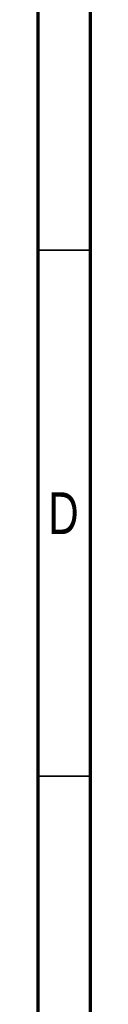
# Model space of a CAD drawing. Header units: millimetres. Extents: x 15 to 415, y 5 to 292.
# Tile 53 of 58: x 410 to 415, y 127 to 220. Entities that reach past the tile are written whole.
import ezdxf

# ---------------------------------------------------------------- set-up
doc = ezdxf.new("R2010")
doc.units = ezdxf.units.MM
doc.styles.add('SLDTEXTSTYLE0', font='TXT', dxfattribs={"width": 0.75})

msp = doc.modelspace()

# ---------------------------------------------------------------- linework, layer by layer
at = {"color": 7, "linetype": 'Continuous', "lineweight": 70}
for p, q in [((415, 292), (415, 5)), ((410, 287), (410, 10))]:
    msp.add_line(p, q, dxfattribs=at)
at = {"color": 7, "linetype": 'Continuous', "lineweight": 35}
for p, q in [((410, 198.5), (415, 198.5)), ((415, 148.5), (410, 148.5)), ((410, 148.5), (415, 148.5))]:
    msp.add_line(p, q, dxfattribs=at)

# ---------------------------------------------------------------- texts
at = {"color": 7, "linetype": 'Continuous', "lineweight": 0, "insert": (412.452687, 175.475836), "char_height": 3.96875, "attachment_point": 2, "style": 'SLDTEXTSTYLE0'}
msp.add_mtext('D', dxfattribs=at)

doc.saveas('drawing.dxf')
